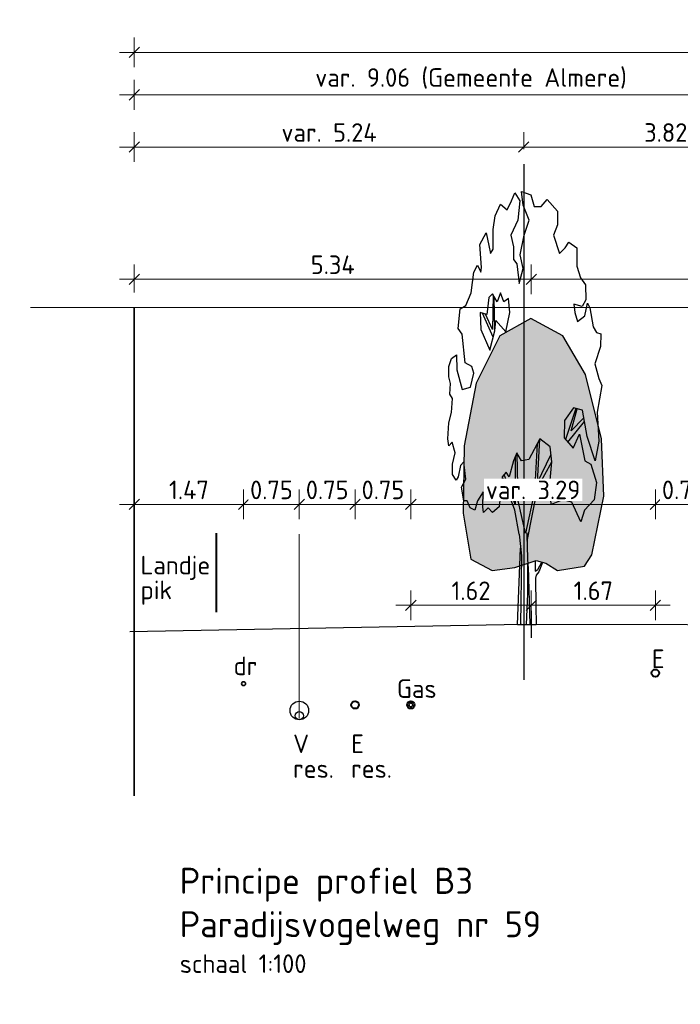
# Model space of a CAD drawing. Header units: metres. Extents: x 149234 to 159511, y 484155 to 486733.
# Tile 89 of 92: x 159415 to 159424, y 484427 to 484440. Entities that reach past the tile are written whole.
import ezdxf

# ---------------------------------------------------------------- set-up
doc = ezdxf.new("R2010")
doc.units = ezdxf.units.M
doc.linetypes.add('AL-NAP_LIJN', pattern=[15.25, 12, -1.5, 0.25, -1.5])
doc.linetypes.add('AM-AS', pattern=[16, 10, -2, 2, -2])
doc.layers.get('0').update_dxf_attribs({"lineweight": 25})
doc.layers.get('Defpoints').update_dxf_attribs({"color": 211, "lineweight": 25})
for name, color, linetype, lineweight in [('N-WE-AM-AS_WEG_GEBIEDSONTSLUITINGSWEG-G', 10, 'AM-AS', 18), ('N-WE-GR-BOOM-3e-SD', 64, 'Continuous', 25), ('N-WE-KG-GRENS_PERCEEL-G', 150, 'KG-PERCEEL', 35), ('N-WE-VH-KANTVERHARDING-G', 7, 'Continuous', 30), ('rene', 1, 'Continuous', 40), ('X-XX-AL-M', 7, 'Continuous', 18), ('X-XX-AL-NAP-G', 7, 'AL-NAP_LIJN', 18), ('X-XX-AL-PROFIEL-B-G', 7, 'Continuous', 25), ('X-XX-AL-PROFIEL-N-G', 7, 'Continuous', 35), ('X-XX-AL-T25', 7, 'Continuous', 25), ('X-XX-AL-T35', 7, 'Continuous', 35)]:
    doc.layers.add(name, color=color, linetype=linetype, lineweight=lineweight)
doc.layers.add('N-WE-GR-BOOM-MEERSTAMMINGE BOOM-SD', color=7, linetype='Continuous', lineweight=30, true_color=0x5f7f00)
doc.layers.add('N-WE-RI-VACUUMLEIDING-G', color=1, linetype='RI-VACUUM', lineweight=35, true_color=0xff0000)
doc.styles.add('NLCS-ISO-M100-T25', font='NLCS-ISO.ttf')
doc.styles.add('NLCS-ISO-M100-T35', font='NLCS-ISO.ttf')
doc.styles.get("Standard").update_dxf_attribs({"font": 'NLCS-ISO.ttf'})
doc.linetypes.add('KG-PERCEEL', pattern='A,5.5,-2,["P",Standard,S=1.8,R=0,X=-0.5,Y=-0.9],-2,5.5,-2,[5,NLCS.shx,S=0.75,R=0,X=0,Y=0],-2', length=19)
doc.linetypes.add('RI-VACUUM', pattern='A,7,-2,["V",Standard,S=1.8,R=0,X=-0.5,Y=-0.9],-2,7,-2,[102,NLCS.shx,S=1,R=180,X=0,Y=0],-2', length=22)
doc.dimstyles.new('NLCS-M100-T25-SCHRAP-X_L2_H1', dxfattribs={"dimscale": 0.1, "dimtxt": 2.5, "dimasz": 1.4, "dimexe": 2, "dimexo": 2, "dimgap": 0.7, "dimtad": 1, "dimzin": 0, "dimdsep": 46, "dimtxsty": 'NLCS-ISO-M100-T25', "dimblk": 'OBLIQUE', "dimcen": 0, "dimdle": 2, "dimclrd": 256, "dimclre": 256, "dimclrt": 256, "dimadec": 1, "dimazin": 0, "dimtfac": 1, "dimtofl": 0, "dimtmove": 1, "dimatfit": 0, "dimldrblk": 'OBLIQUE', "dimfxl": 2, "dimfxlon": 1, "dimtfill": 1, "dimtfillclr": 254, "dimtolj": 1, "dimtzin": 0, "dimlwd": 18, "dimlwe": 18, "dimarcsym": 0})

# ---------------------------------------------------------------- blocks, each defined once
blk = doc.blocks.new('SGR-BOOM_S01_P_ZIJ-D')
at = {"color": 0, "linetype": 'ByBlock'}
for p, q in [((-0.909, 13.935), (-0.605, 14.244)), ((-0.605, 14.244), (-0.384, 14.515)), ((-0.384, 14.515), (-0.053, 14.244)), ((-0.053, 14.244), (-0.191, 13.587)), ((0.057, 14.554), (0.692, 14.438)), ((0.168, 14.09), (0.057, 14.554)), ((0.692, 14.438), (0.913, 14.051)), ((1.382, 14.051), (1.796, 14.283)), ((1.796, 14.283), (2.486, 13.896)), ((-1.709, 13.742), (-1.35, 14.128)), ((-1.35, 14.128), (-0.909, 13.935)), ((0.582, 13.587), (0.168, 14.09)), ((0.913, 14.051), (1.382, 14.051)), ((-1.847, 13.278), (-1.709, 13.742)), ((-0.191, 13.587), (-0.66, 13.084)), ((0.251, 13.084), (0.582, 13.587)), ((2.486, 13.896), (2.486, 13.432)), ((-1.847, 12.62), (-1.847, 13.278)), ((2.486, 13.432), (2.21, 13.084)), ((-2.73, 12.775), (-2.316, 13.162)), ((-2.316, 13.162), (-2.123, 12.736)), ((-0.66, 13.084), (-0.467, 12.698)), ((-0.025, 12.427), (0.251, 13.084)), ((2.21, 13.084), (2.624, 12.466)), ((-2.62, 12.002), (-2.73, 12.775)), ((-2.123, 12.736), (-2.013, 12.466)), ((-2.013, 12.466), (-1.847, 12.62)), ((-0.467, 12.698), (-0.467, 12.272)), ((2.624, 12.466), (3.011, 12.659)), ((3.011, 12.659), (3.259, 12.852)), ((3.259, 12.852), (3.783, 12.659)), ((3.783, 12.659), (3.783, 12.04)), ((-0.467, 12.272), (-0.246, 12.118)), ((0.168, 11.963), (-0.025, 12.427)), ((-3.144, 11.847), (-2.896, 12.079)), ((-2.896, 12.079), (-2.675, 11.847)), ((-2.675, 11.847), (-2.62, 12.002)), ((-0.246, 12.118), (-0.081, 11.46)), ((-0.081, 11.46), (0.168, 11.963)), ((3.783, 12.04), (4.032, 11.654)), ((-3.31, 11.151), (-3.144, 11.847)), ((4.032, 11.654), (4.363, 11.422)), ((4.363, 11.422), (4.391, 10.919)), ((-3.669, 10.725), (-3.31, 11.151)), ((-2.123, 10.996), (-2.261, 10.416)), ((-1.875, 11.112), (-2.123, 10.996)), ((-1.571, 10.841), (-1.875, 11.112)), ((-1.844, 11.085), (-1.875, 9.913)), ((-1.731, 9.898), (-1.764, 10.996)), ((-1.35, 11.151), (-1.571, 10.841)), ((-1.129, 10.841), (-1.35, 11.151)), ((-0.798, 10.957), (-1.129, 10.841)), ((-0.715, 10.493), (-0.798, 10.957)), ((-4.193, 9.952), (-4.055, 10.609)), ((-4.055, 10.609), (-3.669, 10.725)), ((3.59, 10.764), (3.645, 10.493)), ((4.142, 10.687), (3.59, 10.764)), ((4.391, 10.919), (4.142, 10.687)), ((4.335, 10.377), (4.501, 10.803)), ((4.501, 10.803), (4.667, 10.648)), ((4.667, 10.648), (4.883, 10.004)), ((-2.703, 10.493), (-2.675, 9.913)), ((-2.261, 10.416), (-2.703, 10.493)), ((-1.848, 9.655), (-2.554, 10.467)), ((-1.875, 9.913), (-2.36, 10.433)), ((-0.991, 9.836), (-0.715, 10.493)), ((3.645, 10.493), (3.839, 10.184)), ((3.839, 10.184), (4.335, 10.377)), ((-3.917, 9.759), (-4.193, 9.952)), ((-1.737, 9.875), (-1.654, 10.223)), ((-1.654, 10.223), (-0.991, 9.836)), ((4.883, 10.004), (5.104, 9.811)), ((-3.724, 8.792), (-3.917, 9.759)), ((-2.675, 9.913), (-2.068, 9.217)), ((-2.068, 9.217), (-1.737, 9.875)), ((5.104, 9.811), (5.407, 9.772)), ((5.407, 9.772), (5.38, 9.347)), ((5.38, 9.347), (4.993, 8.767)), ((-4.828, 8.676), (-4.635, 8.947)), ((-4.635, 8.947), (-4.304, 9.063)), ((-4.304, 9.063), (-4.276, 8.56)), ((-4.828, 8.328), (-4.828, 8.676)), ((-3.282, 8.676), (-3.724, 8.792)), ((-3.144, 8.444), (-3.282, 8.676)), ((4.993, 8.767), (5.269, 8.264)), ((-4.718, 8.096), (-4.828, 8.328)), ((-4.276, 8.56), (-3.917, 7.903)), ((-3.365, 7.98), (-3.144, 8.444)), ((-4.745, 7.748), (-4.718, 8.096)), ((-3.917, 7.903), (-3.365, 7.98)), ((5.462, 8.032), (5.157, 7.141)), ((5.269, 8.264), (5.462, 8.032)), ((-4.58, 7.593), (-4.745, 7.748)), ((-4.635, 7.129), (-4.58, 7.593)), ((3.563, 7.284), (2.955, 6.858)), ((4.17, 7.206), (3.563, 7.284)), ((-4.828, 6.781), (-4.635, 7.129)), ((3.713, 7.265), (3.025, 6.223)), ((3.397, 6.51), (3.81, 7.252)), ((4.473, 6.317), (4.17, 7.206)), ((5.157, 7.141), (5.274, 6.162)), ((-4.883, 6.24), (-4.828, 6.781)), ((2.955, 6.858), (2.928, 6.278)), ((3.184, 6.131), (4.308, 6.82)), ((3.397, 6.51), (4.26, 6.943)), ((3.535, 5.93), (3.977, 6.394)), ((3.977, 6.394), (4.335, 5.505)), ((5.025, 5.505), (4.473, 6.317)), ((-4.828, 6.008), (-4.883, 6.24)), ((-4.607, 6.124), (-4.828, 6.008)), ((-4.386, 5.776), (-4.607, 6.124)), ((1.299, 6.24), (0.554, 5.544)), ((1.124, 6.076), (0.941, 4.461)), ((1.134, 4.77), (1.299, 6.24)), ((1.989, 5.969), (1.299, 6.24)), ((2.1, 5.466), (1.989, 5.969)), ((2.928, 6.278), (3.535, 5.93)), ((5.274, 6.162), (5.025, 5.505)), ((-4.58, 5.389), (-4.386, 5.776)), ((-0.246, 5.776), (-0.467, 5.505)), ((0.057, 5.505), (-0.246, 5.776)), ((-0.163, 4.152), (-0.219, 5.737)), ((1.134, 4.77), (2.045, 5.698)), ((-4.58, 5.041), (-4.58, 5.389)), ((-4.028, 5.35), (-4.193, 4.964)), ((-3.807, 5.466), (-4.028, 5.35)), ((-3.669, 4.886), (-3.807, 5.466)), ((-0.467, 5.505), (-0.771, 4.964)), ((-0.357, 5.621), (-0.357, 4.036)), ((0.554, 5.544), (0.057, 5.505)), ((1.161, 4.616), (2.1, 5.466)), ((1.962, 4.732), (2.1, 5.466)), ((4.335, 5.505), (4.722, 5.389)), ((4.722, 5.389), (5.108, 4.77)), ((-4.331, 4.848), (-4.58, 5.041)), ((-0.964, 5.118), (-1.24, 4.964)), ((-0.357, 4.036), (-1.102, 5.041)), ((-0.771, 4.964), (-0.964, 5.118)), ((-4.193, 4.964), (-4.331, 4.848)), ((-3.972, 4.616), (-3.669, 4.886)), ((-1.24, 4.964), (-1.433, 3.958)), ((-0.384, 3.842), (-1.185, 4.925)), ((2.072, 4.036), (1.962, 4.732)), ((5.108, 4.77), (4.943, 4.19)), ((-3.807, 4.152), (-3.972, 4.616)), ((-2.509, 4.461), (-2.896, 4.152)), ((-2.537, 3.958), (-2.509, 4.461)), ((0.941, 4.461), (0.333, 3.069)), ((0.454, 2.801), (1.161, 4.616)), ((-3.586, 4.152), (-3.807, 4.152)), ((-3.393, 3.92), (-3.586, 4.152)), ((-2.896, 4.152), (-3.062, 3.842)), ((0.333, 3.069), (-0.163, 4.152)), ((2.845, 4.19), (2.072, 4.036)), ((3.452, 4.113), (2.845, 4.19)), ((4.059, 3.455), (3.452, 4.113)), ((4.943, 4.19), (4.308, 3.842)), ((-3.062, 3.842), (-3.393, 3.92)), ((-2.482, 3.765), (-2.537, 3.958)), ((-2.178, 3.92), (-2.482, 3.765)), ((-1.875, 3.765), (-2.178, 3.92)), ((-1.433, 3.958), (-1.875, 3.765)), ((-0.095, 3.034), (-0.384, 3.842)), ((4.308, 3.842), (4.059, 3.455)), ((-0.095, 3.034), (0.056, 2.304)), ((0.459, 2.586), (0.446, 3.078)), ((-0.2, 0), (0.002, 2.564)), ((0.522, 1.947), (0.459, 2.586)), ((0.056, 2.304), (0, 0)), ((0.522, 1.947), (0.635, 0))]:
    blk.add_line(p, q, dxfattribs=at)
blk.add_line((-0.2, 0), (0.635, 0))
blk = doc.blocks.new('_Oblique')
at = {"color": 0, "linetype": 'ByBlock', "lineweight": -2}
blk.add_line((-0.5, -0.5), (0.5, 0.5), dxfattribs=at)
blk = doc.blocks.new('*D248')
at = {"layer": 'Defpoints', "color": 0, "transparency": 16777216}
for p in [(159425.484, 484439.417), (159416.424, 484436.559), (159425.484, 484436.559)]:
    blk.add_point(p, dxfattribs=at)
at = {"layer": 'X-XX-AL-M', "linetype": 'Continuous', "lineweight": 18, "transparency": 16777216}
for p, q in [((159416.424, 484439.217), (159416.424, 484439.617)), ((159425.484, 484439.217), (159425.484, 484439.617)), ((159416.224, 484439.417), (159425.684, 484439.417))]:
    blk.add_line(p, q, dxfattribs=at)
at = {"layer": 'X-XX-AL-M', "lineweight": 18, "transparency": 16777216, "xscale": 0.14, "yscale": 0.14, "zscale": 0.14, "rotation": 180}
blk.add_blockref('_Oblique', (159416.424, 484439.417), dxfattribs=at)
at = {"layer": 'X-XX-AL-M', "lineweight": 18, "transparency": 16777216, "xscale": 0.14, "yscale": 0.14, "zscale": 0.14}
blk.add_blockref('_Oblique', (159425.484, 484439.417), dxfattribs=at)
at = {"layer": 'X-XX-AL-M', "transparency": 16777216, "insert": (159420.954, 484439.637), "char_height": 0.25, "attachment_point": 5, "style": 'NLCS-ISO-M100-T25', "bg_fill": 3, "box_fill_scale": 1.1, "bg_fill_color": 256, "bg_fill_true_color": 13158600, "bg_fill_transparency": 0}
blk.add_mtext('\\A1;var. 9.06 (Gemeente Almere)', dxfattribs=at)
blk = doc.blocks.new('*D250')
at = {"layer": 'Defpoints', "color": 0, "transparency": 16777216}
for p in [(159421.664, 484438.715), (159421.664, 484438.486), (159416.424, 484436.559)]:
    blk.add_point(p, dxfattribs=at)
at = {"layer": 'X-XX-AL-M', "linetype": 'Continuous', "lineweight": 18, "transparency": 16777216}
for p, q in [((159416.424, 484438.515), (159416.424, 484438.915)), ((159421.664, 484438.686), (159421.664, 484438.915)), ((159416.224, 484438.715), (159421.864, 484438.715))]:
    blk.add_line(p, q, dxfattribs=at)
at = {"layer": 'X-XX-AL-M', "lineweight": 18, "transparency": 16777216, "xscale": 0.14, "yscale": 0.14, "zscale": 0.14, "rotation": 180}
blk.add_blockref('_Oblique', (159416.424, 484438.715), dxfattribs=at)
at = {"layer": 'X-XX-AL-M', "lineweight": 18, "transparency": 16777216, "xscale": 0.14, "yscale": 0.14, "zscale": 0.14}
blk.add_blockref('_Oblique', (159421.664, 484438.715), dxfattribs=at)
at = {"layer": 'X-XX-AL-M', "transparency": 16777216, "insert": (159419.044, 484438.91), "char_height": 0.25, "attachment_point": 5, "style": 'NLCS-ISO-M100-T25', "bg_fill": 3, "box_fill_scale": 1.1, "bg_fill_color": 256, "bg_fill_true_color": 13158600, "bg_fill_transparency": 0}
blk.add_mtext('\\A1;var. 5.24', dxfattribs=at)
blk = doc.blocks.new('*D251')
at = {"layer": 'Defpoints', "color": 0, "transparency": 16777216}
for p in [(159425.484, 484438.715), (159421.664, 484438.486), (159425.484, 484436.559)]:
    blk.add_point(p, dxfattribs=at)
at = {"layer": 'X-XX-AL-M', "linetype": 'Continuous', "lineweight": 18, "transparency": 16777216}
for p, q in [((159421.664, 484438.686), (159421.664, 484438.915)), ((159425.484, 484438.515), (159425.484, 484438.915)), ((159421.464, 484438.715), (159425.684, 484438.715))]:
    blk.add_line(p, q, dxfattribs=at)
at = {"layer": 'X-XX-AL-M', "lineweight": 18, "transparency": 16777216, "xscale": 0.14, "yscale": 0.14, "zscale": 0.14, "rotation": 180}
blk.add_blockref('_Oblique', (159421.664, 484438.715), dxfattribs=at)
at = {"layer": 'X-XX-AL-M', "lineweight": 18, "transparency": 16777216, "xscale": 0.14, "yscale": 0.14, "zscale": 0.14}
blk.add_blockref('_Oblique', (159425.484, 484438.715), dxfattribs=at)
at = {"layer": 'X-XX-AL-M', "transparency": 16777216, "insert": (159423.574, 484438.91), "char_height": 0.25, "attachment_point": 5, "style": 'NLCS-ISO-M100-T25', "bg_fill": 3, "box_fill_scale": 1.1, "bg_fill_color": 256, "bg_fill_true_color": 13158600, "bg_fill_transparency": 0}
blk.add_mtext('\\A1;3.82', dxfattribs=at)
blk = doc.blocks.new('*D238')
at = {"layer": 'Defpoints', "color": 0, "transparency": 16777216}
for p in [(159443.524, 484439.987), (159416.424, 484436.559), (159443.524, 484436.559)]:
    blk.add_point(p, dxfattribs=at)
at = {"layer": 'X-XX-AL-M', "linetype": 'Continuous', "lineweight": 18, "transparency": 16777216}
for p, q in [((159416.424, 484439.787), (159416.424, 484440.187)), ((159443.524, 484439.787), (159443.524, 484440.187)), ((159416.224, 484439.987), (159443.724, 484439.987))]:
    blk.add_line(p, q, dxfattribs=at)
at = {"layer": 'X-XX-AL-M', "lineweight": 18, "transparency": 16777216, "xscale": 0.14, "yscale": 0.14, "zscale": 0.14, "rotation": 180}
blk.add_blockref('_Oblique', (159416.424, 484439.987), dxfattribs=at)
at = {"layer": 'X-XX-AL-M', "lineweight": 18, "transparency": 16777216, "xscale": 0.14, "yscale": 0.14, "zscale": 0.14}
blk.add_blockref('_Oblique', (159443.524, 484439.987), dxfattribs=at)
at = {"layer": 'X-XX-AL-M', "transparency": 16777216, "insert": (159429.974, 484440.182), "char_height": 0.25, "attachment_point": 5, "style": 'NLCS-ISO-M100-T25', "bg_fill": 3, "box_fill_scale": 1.1, "bg_fill_color": 256, "bg_fill_true_color": 13158600, "bg_fill_transparency": 0}
blk.add_mtext('\\A1;27.10', dxfattribs=at)
blk = doc.blocks.new('*D259')
at = {"layer": 'Defpoints', "color": 0, "transparency": 16777216}
for p in [(159417.894, 484433.91), (159417.894, 484431.526), (159416.424, 484429.992)]:
    blk.add_point(p, dxfattribs=at)
at = {"layer": 'X-XX-AL-M', "linetype": 'Continuous', "lineweight": 18, "transparency": 16777216}
for p, q in [((159416.424, 484433.71), (159416.424, 484434.11)), ((159417.894, 484433.71), (159417.894, 484434.11)), ((159416.224, 484433.91), (159418.094, 484433.91))]:
    blk.add_line(p, q, dxfattribs=at)
at = {"layer": 'X-XX-AL-M', "lineweight": 18, "transparency": 16777216, "xscale": 0.14, "yscale": 0.14, "zscale": 0.14, "rotation": 180}
blk.add_blockref('_Oblique', (159416.424, 484433.91), dxfattribs=at)
at = {"layer": 'X-XX-AL-M', "lineweight": 18, "transparency": 16777216, "xscale": 0.14, "yscale": 0.14, "zscale": 0.14}
blk.add_blockref('_Oblique', (159417.894, 484433.91), dxfattribs=at)
at = {"layer": 'X-XX-AL-M', "transparency": 16777216, "insert": (159417.159, 484434.105), "char_height": 0.25, "attachment_point": 5, "style": 'NLCS-ISO-M100-T25', "bg_fill": 3, "box_fill_scale": 1.1, "bg_fill_color": 256, "bg_fill_true_color": 13158600, "bg_fill_transparency": 0}
blk.add_mtext('\\A1;1.47', dxfattribs=at)
blk = doc.blocks.new('*D260')
at = {"layer": 'Defpoints', "color": 0, "transparency": 16777216}
for p in [(159423.434, 484433.91), (159423.434, 484431.642), (159420.144, 484431.264)]:
    blk.add_point(p, dxfattribs=at)
at = {"layer": 'X-XX-AL-M', "linetype": 'Continuous', "lineweight": 18, "transparency": 16777216}
for p, q in [((159420.144, 484433.71), (159420.144, 484434.11)), ((159423.434, 484433.71), (159423.434, 484434.11)), ((159419.944, 484433.91), (159423.634, 484433.91))]:
    blk.add_line(p, q, dxfattribs=at)
at = {"layer": 'X-XX-AL-M', "lineweight": 18, "transparency": 16777216, "xscale": 0.14, "yscale": 0.14, "zscale": 0.14, "rotation": 180}
blk.add_blockref('_Oblique', (159420.144, 484433.91), dxfattribs=at)
at = {"layer": 'X-XX-AL-M', "lineweight": 18, "transparency": 16777216, "xscale": 0.14, "yscale": 0.14, "zscale": 0.14}
blk.add_blockref('_Oblique', (159423.434, 484433.91), dxfattribs=at)
at = {"layer": 'X-XX-AL-M', "transparency": 16777216, "insert": (159421.789, 484434.105), "char_height": 0.25, "attachment_point": 5, "style": 'NLCS-ISO-M100-T25', "bg_fill": 3, "box_fill_scale": 1.1, "bg_fill_color": 256, "bg_fill_true_color": 13158600, "bg_fill_transparency": 0}
blk.add_mtext('\\A1;var. 3.29', dxfattribs=at)
blk = doc.blocks.new('*D278')
at = {"layer": 'Defpoints', "color": 0, "transparency": 16777216}
for p in [(159418.644, 484433.508), (159419.394, 484431.214)]:
    blk.add_point(p, dxfattribs=at)
at = {"layer": 'X-XX-AL-M', "linetype": 'Continuous', "lineweight": 18, "transparency": 16777216}
for p, q in [((159418.644, 484433.71), (159418.644, 484434.11)), ((159419.394, 484433.71), (159419.394, 484434.11)), ((159418.444, 484433.91), (159419.594, 484433.91))]:
    blk.add_line(p, q, dxfattribs=at)
at = {"layer": 'X-XX-AL-M', "lineweight": 18, "transparency": 16777216, "xscale": 0.14, "yscale": 0.14, "zscale": 0.14, "rotation": 180}
blk.add_blockref('_Oblique', (159418.644, 484433.91), dxfattribs=at)
at = {"layer": 'X-XX-AL-M', "lineweight": 18, "transparency": 16777216, "xscale": 0.14, "yscale": 0.14, "zscale": 0.14}
blk.add_blockref('_Oblique', (159419.394, 484433.91), dxfattribs=at)
at = {"layer": 'X-XX-AL-M', "transparency": 16777216, "insert": (159419.019, 484434.105), "char_height": 0.25, "attachment_point": 5, "style": 'NLCS-ISO-M100-T25', "bg_fill": 3, "box_fill_scale": 1.1, "bg_fill_color": 256, "bg_fill_true_color": 13158600, "bg_fill_transparency": 0}
blk.add_mtext('\\A1;0.75', dxfattribs=at)
at = {"layer": 'Defpoints', "color": 0, "transparency": 16777216}
blk.add_point((159419.394, 484433.91), dxfattribs=at)
blk = doc.blocks.new('*D279')
at = {"layer": 'Defpoints', "color": 0, "transparency": 16777216}
for p in [(159419.394, 484431.214), (159420.144, 484431.264)]:
    blk.add_point(p, dxfattribs=at)
at = {"layer": 'X-XX-AL-M', "linetype": 'Continuous', "lineweight": 18, "transparency": 16777216}
for p, q in [((159419.394, 484433.71), (159419.394, 484434.11)), ((159420.144, 484433.71), (159420.144, 484434.11)), ((159419.194, 484433.91), (159420.344, 484433.91))]:
    blk.add_line(p, q, dxfattribs=at)
at = {"layer": 'X-XX-AL-M', "transparency": 16777216, "insert": (159419.769, 484434.105), "char_height": 0.25, "attachment_point": 5, "style": 'NLCS-ISO-M100-T25', "bg_fill": 3, "box_fill_scale": 1.1, "bg_fill_color": 256, "bg_fill_true_color": 13158600, "bg_fill_transparency": 0}
blk.add_mtext('\\A1;0.75', dxfattribs=at)
at = {"layer": 'Defpoints', "color": 0, "transparency": 16777216}
blk.add_point((159420.144, 484433.91), dxfattribs=at)
at = {"layer": 'X-XX-AL-M', "lineweight": 18, "transparency": 16777216, "xscale": 0.14, "yscale": 0.14, "zscale": 0.14, "rotation": 180}
blk.add_blockref('_Oblique', (159419.394, 484433.91), dxfattribs=at)
at = {"layer": 'X-XX-AL-M', "lineweight": 18, "transparency": 16777216, "xscale": 0.14, "yscale": 0.14, "zscale": 0.14}
blk.add_blockref('_Oblique', (159420.144, 484433.91), dxfattribs=at)
blk = doc.blocks.new('*D280')
at = {"layer": 'Defpoints', "color": 0, "transparency": 16777216}
for p in [(159418.644, 484433.508), (159417.894, 484431.526)]:
    blk.add_point(p, dxfattribs=at)
at = {"layer": 'X-XX-AL-M', "linetype": 'Continuous', "lineweight": 18, "transparency": 16777216}
for p, q in [((159417.894, 484433.71), (159417.894, 484434.11)), ((159418.644, 484433.71), (159418.644, 484434.11)), ((159417.694, 484433.91), (159418.844, 484433.91))]:
    blk.add_line(p, q, dxfattribs=at)
at = {"layer": 'X-XX-AL-M', "lineweight": 18, "transparency": 16777216, "xscale": 0.14, "yscale": 0.14, "zscale": 0.14, "rotation": 180}
blk.add_blockref('_Oblique', (159417.894, 484433.91), dxfattribs=at)
at = {"layer": 'X-XX-AL-M', "lineweight": 18, "transparency": 16777216, "xscale": 0.14, "yscale": 0.14, "zscale": 0.14}
blk.add_blockref('_Oblique', (159418.644, 484433.91), dxfattribs=at)
at = {"layer": 'X-XX-AL-M', "transparency": 16777216, "insert": (159418.269, 484434.105), "char_height": 0.25, "attachment_point": 5, "style": 'NLCS-ISO-M100-T25', "bg_fill": 3, "box_fill_scale": 1.1, "bg_fill_color": 256, "bg_fill_true_color": 13158600, "bg_fill_transparency": 0}
blk.add_mtext('\\A1;0.75', dxfattribs=at)
at = {"layer": 'Defpoints', "color": 0, "transparency": 16777216}
blk.add_point((159418.644, 484433.91), dxfattribs=at)
blk = doc.blocks.new('*D386')
at = {"layer": 'Defpoints', "color": 0, "transparency": 16777216}
for p in [(159423.434, 484431.642), (159424.184, 484430.872)]:
    blk.add_point(p, dxfattribs=at)
at = {"layer": 'X-XX-AL-M', "linetype": 'Continuous', "lineweight": 18, "transparency": 16777216}
for p, q in [((159423.434, 484433.71), (159423.434, 484434.11)), ((159424.184, 484433.71), (159424.184, 484434.11)), ((159423.234, 484433.91), (159424.384, 484433.91))]:
    blk.add_line(p, q, dxfattribs=at)
at = {"layer": 'X-XX-AL-M', "lineweight": 18, "transparency": 16777216, "xscale": 0.14, "yscale": 0.14, "zscale": 0.14, "rotation": 180}
blk.add_blockref('_Oblique', (159423.434, 484433.91), dxfattribs=at)
at = {"layer": 'X-XX-AL-M', "lineweight": 18, "transparency": 16777216, "xscale": 0.14, "yscale": 0.14, "zscale": 0.14}
blk.add_blockref('_Oblique', (159424.184, 484433.91), dxfattribs=at)
at = {"layer": 'X-XX-AL-M', "transparency": 16777216, "insert": (159423.809, 484434.105), "char_height": 0.25, "attachment_point": 5, "style": 'NLCS-ISO-M100-T25', "bg_fill": 3, "box_fill_scale": 1.1, "bg_fill_color": 256, "bg_fill_true_color": 13158600, "bg_fill_transparency": 0}
blk.add_mtext('\\A1;0.75', dxfattribs=at)
at = {"layer": 'Defpoints', "color": 0, "transparency": 16777216}
blk.add_point((159424.184, 484433.91), dxfattribs=at)
blk = doc.blocks.new('SGR-BOOM_S01_E_ZIJ-D')
at = {"transparency": 33554559}
h = blk.add_hatch(color=256, dxfattribs=at)
h.dxf.hatch_style = 1
h.set_gradient(color1=(215, 235, 210), color2=(153, 155, 55), name='CYLINDER')
h.paths.add_polyline_path([(3.386, 6.238), (2.665, 8.402), (1.655, 9.701), (0.212, 10.278), (-1.183, 9.701), (-2.242, 8.114), (-2.771, 5.998), (-2.819, 3.738), (-2.482, 2.199), (-1.52, 1.815), (-0.51, 1.911), (0.452, 2.151), (0.885, 2.055), (1.414, 1.815), (2.617, 1.959), (2.953, 2.344), (3.483, 4.315)])
at = {"lineweight": 30}
blk.add_line((0, 0), (0.458, 0), dxfattribs=at)
at = {"lineweight": 30, "flags": 128}
blk.add_lwpolyline([(3.386, 6.238), (2.665, 8.402), (1.655, 9.701), (0.212, 10.278), (-1.183, 9.701), (-2.242, 8.114), (-2.771, 5.998), (-2.819, 3.738), (-2.482, 2.199), (-1.52, 1.815), (-0.51, 1.911), (0.452, 2.151), (0.885, 2.055), (1.414, 1.815), (2.617, 1.959), (2.953, 2.344), (3.483, 4.315)], close=True, dxfattribs=at)
for points in [[(0.068, 2.055), (0.069, 1.028), (0, 0)], [(0.404, 2.139), (0.406, 1.793), (0.531, 1.845), (0.704, 2.096)], [(0.742, 2.085), (0.569, 1.77), (0.447, 1.653), (0.422, 1.557), (0.442, 0.625), (0.458, 0)]]:
    blk.add_lwpolyline(points, dxfattribs=at)
at = {"layer": 'Defpoints', "color": 215, "true_color": 0xa953a0}
blk.add_line((0.229, 0.453), (0.229, -0.453), dxfattribs=at)
blk = doc.blocks.new('*D476')
at = {"layer": 'Defpoints', "color": 0, "transparency": 16777216}
for p in [(159421.764, 484436.937), (159416.424, 484436.559), (159421.764, 484432.114)]:
    blk.add_point(p, dxfattribs=at)
at = {"layer": 'N-WE-GR-BOOM-MEERSTAMMINGE BOOM-SD', "linetype": 'Continuous', "lineweight": 18, "transparency": 16777216}
for p, q in [((159416.424, 484436.759), (159416.424, 484437.137)), ((159421.764, 484436.737), (159421.764, 484437.137)), ((159416.224, 484436.937), (159421.964, 484436.937))]:
    blk.add_line(p, q, dxfattribs=at)
at = {"layer": 'N-WE-GR-BOOM-MEERSTAMMINGE BOOM-SD', "lineweight": 18, "transparency": 16777216, "xscale": 0.14, "yscale": 0.14, "zscale": 0.14, "rotation": 180}
blk.add_blockref('_Oblique', (159416.424, 484436.937), dxfattribs=at)
at = {"layer": 'N-WE-GR-BOOM-MEERSTAMMINGE BOOM-SD', "lineweight": 18, "transparency": 16777216, "xscale": 0.14, "yscale": 0.14, "zscale": 0.14}
blk.add_blockref('_Oblique', (159421.764, 484436.937), dxfattribs=at)
at = {"layer": 'N-WE-GR-BOOM-MEERSTAMMINGE BOOM-SD', "transparency": 16777216, "insert": (159419.094, 484437.132), "char_height": 0.25, "attachment_point": 5, "style": 'NLCS-ISO-M100-T25', "bg_fill": 3, "box_fill_scale": 1.1, "bg_fill_color": 256, "bg_fill_true_color": 13158600, "bg_fill_transparency": 0}
blk.add_mtext('\\A1;5.34', dxfattribs=at)
blk = doc.blocks.new('*D477')
at = {"layer": 'Defpoints', "color": 0, "transparency": 16777216}
for p in [(159426.764, 484436.937), (159421.764, 484432.114), (159426.764, 484432.132)]:
    blk.add_point(p, dxfattribs=at)
at = {"layer": 'N-WE-GR-BOOM-MEERSTAMMINGE BOOM-SD', "linetype": 'Continuous', "lineweight": 18, "transparency": 16777216}
for p, q in [((159421.764, 484436.737), (159421.764, 484437.137)), ((159426.764, 484436.737), (159426.764, 484437.137)), ((159421.564, 484436.937), (159426.964, 484436.937))]:
    blk.add_line(p, q, dxfattribs=at)
at = {"layer": 'N-WE-GR-BOOM-MEERSTAMMINGE BOOM-SD', "lineweight": 18, "transparency": 16777216, "xscale": 0.14, "yscale": 0.14, "zscale": 0.14, "rotation": 180}
blk.add_blockref('_Oblique', (159421.764, 484436.937), dxfattribs=at)
at = {"layer": 'N-WE-GR-BOOM-MEERSTAMMINGE BOOM-SD', "lineweight": 18, "transparency": 16777216, "xscale": 0.14, "yscale": 0.14, "zscale": 0.14}
blk.add_blockref('_Oblique', (159426.764, 484436.937), dxfattribs=at)
at = {"layer": 'N-WE-GR-BOOM-MEERSTAMMINGE BOOM-SD', "transparency": 16777216, "insert": (159424.264, 484437.132), "char_height": 0.25, "attachment_point": 5, "style": 'NLCS-ISO-M100-T25', "bg_fill": 3, "box_fill_scale": 1.1, "bg_fill_color": 256, "bg_fill_true_color": 13158600, "bg_fill_transparency": 0}
blk.add_mtext('\\A1;5.00', dxfattribs=at)
blk = doc.blocks.new('*D478')
at = {"layer": 'Defpoints', "color": 0, "transparency": 16777216}
for p in [(159421.764, 484432.554), (159420.144, 484431.214), (159421.764, 484431.214)]:
    blk.add_point(p, dxfattribs=at)
at = {"layer": 'N-WE-GR-BOOM-MEERSTAMMINGE BOOM-SD', "linetype": 'Continuous', "lineweight": 18, "transparency": 16777216}
for p, q in [((159420.144, 484432.354), (159420.144, 484432.754)), ((159421.764, 484432.354), (159421.764, 484432.754)), ((159419.944, 484432.554), (159421.964, 484432.554))]:
    blk.add_line(p, q, dxfattribs=at)
at = {"layer": 'N-WE-GR-BOOM-MEERSTAMMINGE BOOM-SD', "lineweight": 18, "transparency": 16777216, "xscale": 0.14, "yscale": 0.14, "zscale": 0.14, "rotation": 180}
blk.add_blockref('_Oblique', (159420.144, 484432.554), dxfattribs=at)
at = {"layer": 'N-WE-GR-BOOM-MEERSTAMMINGE BOOM-SD', "lineweight": 18, "transparency": 16777216, "xscale": 0.14, "yscale": 0.14, "zscale": 0.14}
blk.add_blockref('_Oblique', (159421.764, 484432.554), dxfattribs=at)
at = {"layer": 'N-WE-GR-BOOM-MEERSTAMMINGE BOOM-SD', "transparency": 16777216, "insert": (159420.954, 484432.749), "char_height": 0.25, "attachment_point": 5, "style": 'NLCS-ISO-M100-T25', "bg_fill": 3, "box_fill_scale": 1.1, "bg_fill_color": 256, "bg_fill_true_color": 13158600, "bg_fill_transparency": 0}
blk.add_mtext('\\A1;1.62', dxfattribs=at)
blk = doc.blocks.new('*D479')
at = {"layer": 'Defpoints', "color": 0, "transparency": 16777216}
for p in [(159423.434, 484432.554), (159423.434, 484431.642), (159421.764, 484431.214)]:
    blk.add_point(p, dxfattribs=at)
at = {"layer": 'N-WE-GR-BOOM-MEERSTAMMINGE BOOM-SD', "linetype": 'Continuous', "lineweight": 18, "transparency": 16777216}
for p, q in [((159421.764, 484432.354), (159421.764, 484432.754)), ((159423.434, 484432.354), (159423.434, 484432.754)), ((159421.564, 484432.554), (159423.634, 484432.554))]:
    blk.add_line(p, q, dxfattribs=at)
at = {"layer": 'N-WE-GR-BOOM-MEERSTAMMINGE BOOM-SD', "lineweight": 18, "transparency": 16777216, "xscale": 0.14, "yscale": 0.14, "zscale": 0.14, "rotation": 180}
blk.add_blockref('_Oblique', (159421.764, 484432.554), dxfattribs=at)
at = {"layer": 'N-WE-GR-BOOM-MEERSTAMMINGE BOOM-SD', "lineweight": 18, "transparency": 16777216, "xscale": 0.14, "yscale": 0.14, "zscale": 0.14}
blk.add_blockref('_Oblique', (159423.434, 484432.554), dxfattribs=at)
at = {"layer": 'N-WE-GR-BOOM-MEERSTAMMINGE BOOM-SD', "transparency": 16777216, "insert": (159422.599, 484432.749), "char_height": 0.25, "attachment_point": 5, "style": 'NLCS-ISO-M100-T25', "bg_fill": 3, "box_fill_scale": 1.1, "bg_fill_color": 256, "bg_fill_true_color": 13158600, "bg_fill_transparency": 0}
blk.add_mtext('\\A1;1.67', dxfattribs=at)

msp = doc.modelspace()

# ---------------------------------------------------------------- linework, layer by layer
at = {"layer": 'Defpoints', "color": 215, "true_color": 0xa953a0}
msp.add_line((159421.664, 484438.486), (159421.664, 484431.553), dxfattribs=at)
at = {"layer": 'N-WE-AM-AS_WEG_GEBIEDSONTSLUITINGSWEG-G'}
msp.add_line((159418.644, 484433.508), (159418.644, 484431.033), dxfattribs=at)
at = {"layer": 'N-WE-KG-GRENS_PERCEEL-G'}
msp.add_line((159416.424, 484436.559), (159416.424, 484429.992), dxfattribs=at)
at = {"layer": 'N-WE-VH-KANTVERHARDING-G'}
msp.add_circle((159418.644, 484431.139), 0.125, dxfattribs=at)
at = {"layer": 'rene'}
msp.add_line((159417.524, 484433.523), (159417.524, 484432.459), dxfattribs=at)
for centre in [(159423.434, 484431.642), (159419.394, 484431.214)]:
    msp.add_circle(centre, 0.05, dxfattribs=at)
at = {"layer": 'rene', "color": 30, "true_color": 0xf26722}
msp.add_circle((159420.144, 484431.214), 0.05, dxfattribs=at)
at = {"layer": 'X-XX-AL-NAP-G'}
msp.add_line((159003.28, 484436.559), (159511.076, 484436.559), dxfattribs=at)
at = {"layer": 'X-XX-AL-PROFIEL-B-G', "flags": 128}
msp.add_lwpolyline([(159431.639, 484432.427), (159429.075, 484432.332), (159426.09, 484432.287), (159421.639, 484432.296), (159416.364, 484432.197)], dxfattribs=at)
at = {"layer": 'X-XX-AL-PROFIEL-N-G', "color": 114, "true_color": 0x139b48}
msp.add_circle((159417.894, 484431.5), 0.0261, dxfattribs=at)
at = {"layer": 'X-XX-AL-PROFIEL-N-G', "color": 30, "true_color": 0xf26722}
msp.add_circle((159420.144, 484431.214), 0.0261, dxfattribs=at)
msp.add_circle((159420.144, 484431.214), 0.0261, dxfattribs=at)
at = {"layer": 'X-XX-AL-T25', "color": 217, "lineweight": 30, "true_color": 0x93278f}
msp.add_circle((159418.644, 484431.069), 0.055, dxfattribs=at)

# ---------------------------------------------------------------- block references
at = {"layer": 'N-WE-GR-BOOM-3e-SD', "xscale": 0.3, "yscale": 0.4, "zscale": 0.4}
msp.add_blockref('SGR-BOOM_S01_E_ZIJ-D', (159421.695, 484432.296), dxfattribs=at)
at = {"layer": 'X-XX-AL-PROFIEL-B-G', "color": 251, "true_color": 0x636466, "xscale": 0.2, "yscale": 0.4, "zscale": 0.5}
msp.add_blockref('SGR-BOOM_S01_P_ZIJ-D', (159421.62, 484432.295), dxfattribs=at)

# ---------------------------------------------------------------- texts
at = {"layer": 'N-WE-RI-VACUUMLEIDING-G', "char_height": 0.25, "attachment_point": 7, "line_spacing_factor": 0.8, "style": 'NLCS-ISO-M100-T25'}
for s, insert in [('{\\C256;V\\Pres.}', (159418.561, 484430.233)), ('E\\Pres.', (159419.342, 484430.233))]:
    msp.add_mtext(s, dxfattribs=dict(at, insert=insert))
at = {"layer": 'X-XX-AL-PROFIEL-B-G', "color": 251, "true_color": 0x636466, "style": 'NLCS-ISO-M100-T25'}
msp.add_text('dr', height=0.25, dxfattribs=at).set_placement((159417.761, 484431.614))
at = {"layer": 'X-XX-AL-PROFIEL-B-G', "color": 251, "true_color": 0x636466, "char_height": 0.25, "attachment_point": 7, "line_spacing_factor": 0.8, "style": 'NLCS-ISO-M100-T25'}
for s, insert in [('E', (159423.386, 484431.709)), ('Gas', (159419.957, 484431.308))]:
    msp.add_mtext(s, dxfattribs=dict(at, insert=insert))
at = {"layer": 'X-XX-AL-T25', "insert": (159416.509, 484432.56), "char_height": 0.25, "attachment_point": 7, "line_spacing_factor": 0.8, "style": 'NLCS-ISO-M100-T25'}
msp.add_mtext('{\\C256;Landje\\Ppik}', dxfattribs=at)
at = {"layer": 'X-XX-AL-T25', "insert": (159417.036, 484427.86), "char_height": 0.25, "attachment_point": 1, "style": 'NLCS-ISO-M100-T25'}
msp.add_mtext_dynamic_manual_height_columns('schaal 1:100', width=1.87194, gutter_width=1.25, heights=[0], dxfattribs=at)
at = {"layer": 'X-XX-AL-T35', "insert": (159417.036, 484429.024), "char_height": 0.35, "width": 9.70714, "attachment_point": 1, "style": 'NLCS-ISO-M100-T35'}
msp.add_mtext('Principe profiel B3\\PParadijsvogelweg nr 59', dxfattribs=at)

# ---------------------------------------------------------------- next in the draw order: dimensions: what is measured, and where the dimension line sits
at = {"layer": 'N-WE-GR-BOOM-MEERSTAMMINGE BOOM-SD'}
dim = msp.add_linear_dim(base=(159421.764, 484436.937), p1=(159416.424, 484436.559), p2=(159421.764, 484432.114), dimstyle='NLCS-M100-T25-SCHRAP-X_L2_H1', dxfattribs=at)
dim.commit()
dim.dimension.update_dxf_attribs({"geometry": '*D476', "text_midpoint": (159419.094, 484437.132)})

# ---------------------------------------------------------------- next in the draw order: dimensions: what is measured, and where the dimension line sits
dim = msp.add_linear_dim(base=(159426.764, 484436.937), p1=(159421.764, 484432.114), p2=(159426.764, 484432.132), dimstyle='NLCS-M100-T25-SCHRAP-X_L2_H1', dxfattribs=at)
dim.commit()
dim.dimension.update_dxf_attribs({"geometry": '*D477', "text_midpoint": (159424.264, 484437.132)})
at = {"layer": 'X-XX-AL-M'}
for base, p1, p2, picture, middle in [((159417.894, 484433.91), (159416.424, 484429.992), (159417.894, 484431.526), '*D259', (159417.159, 484434.105)), ((159419.394, 484433.91), (159418.644, 484433.508), (159419.394, 484431.214), '*D278', (159419.019, 484434.105))]:
    dim = msp.add_linear_dim(base=base, p1=p1, p2=p2, dimstyle='NLCS-M100-T25-SCHRAP-X_L2_H1', dxfattribs=at)
    dim.commit()
    dim.dimension.update_dxf_attribs({"geometry": picture, "text_midpoint": middle})

# ---------------------------------------------------------------- next in the draw order: dimensions: what is measured, and where the dimension line sits
at = {"layer": 'N-WE-GR-BOOM-MEERSTAMMINGE BOOM-SD'}
dim = msp.add_linear_dim(base=(159421.764, 484432.554), p1=(159420.144, 484431.214), p2=(159421.764, 484431.214), dimstyle='NLCS-M100-T25-SCHRAP-X_L2_H1', dxfattribs=at)
dim.commit()
dim.dimension.update_dxf_attribs({"geometry": '*D478', "text_midpoint": (159420.954, 484432.749)})
at = {"layer": 'X-XX-AL-M'}
dim = msp.add_linear_dim(base=(159425.484, 484439.417), p1=(159416.424, 484436.559), p2=(159425.484, 484436.559), text='var. <> (Gemeente Almere)', dimstyle='NLCS-M100-T25-SCHRAP-X_L2_H1', dxfattribs=at)
dim.commit()
dim.dimension.update_dxf_attribs({"geometry": '*D248', "text_midpoint": (159420.954, 484439.637)})
dim = msp.add_linear_dim(base=(159418.644, 484433.91), p1=(159417.894, 484431.526), p2=(159418.644, 484433.508), dimstyle='NLCS-M100-T25-SCHRAP-X_L2_H1', dxfattribs=at)
dim.commit()
dim.dimension.update_dxf_attribs({"geometry": '*D280', "text_midpoint": (159418.269, 484434.105)})

# ---------------------------------------------------------------- next in the draw order: dimensions: what is measured, and where the dimension line sits
at = {"layer": 'N-WE-GR-BOOM-MEERSTAMMINGE BOOM-SD'}
dim = msp.add_linear_dim(base=(159423.434, 484432.554), p1=(159421.764, 484431.214), p2=(159423.434, 484431.642), dimstyle='NLCS-M100-T25-SCHRAP-X_L2_H1', dxfattribs=at)
dim.commit()
dim.dimension.update_dxf_attribs({"geometry": '*D479', "text_midpoint": (159422.599, 484432.749)})
at = {"layer": 'X-XX-AL-M'}
dim = msp.add_linear_dim(base=(159421.664, 484438.715), p1=(159416.424, 484436.559), p2=(159421.664, 484438.486), text='var. <>', dimstyle='NLCS-M100-T25-SCHRAP-X_L2_H1', dxfattribs=at)
dim.commit()
dim.dimension.update_dxf_attribs({"geometry": '*D250', "text_midpoint": (159419.044, 484438.91)})

# ---------------------------------------------------------------- next in the draw order: dimensions: what is measured, and where the dimension line sits
dim = msp.add_linear_dim(base=(159425.484, 484438.715), p1=(159421.664, 484438.486), p2=(159425.484, 484436.559), dimstyle='NLCS-M100-T25-SCHRAP-X_L2_H1', dxfattribs=at)
dim.commit()
dim.dimension.update_dxf_attribs({"geometry": '*D251', "text_midpoint": (159423.574, 484438.91)})
dim = msp.add_linear_dim(base=(159423.434, 484433.91), p1=(159420.144, 484431.264), p2=(159423.434, 484431.642), text='var. <>', dimstyle='NLCS-M100-T25-SCHRAP-X_L2_H1', dxfattribs=at)
dim.commit()
dim.dimension.update_dxf_attribs({"geometry": '*D260', "text_midpoint": (159421.789, 484434.105)})

# ---------------------------------------------------------------- next in the draw order: dimensions: what is measured, and where the dimension line sits
for base, p1, p2, picture, middle in [((159443.524, 484439.987), (159416.424, 484436.559), (159443.524, 484436.559), '*D238', (159429.974, 484440.182)), ((159424.184, 484433.91), (159423.434, 484431.642), (159424.184, 484430.872), '*D386', (159423.809, 484434.105))]:
    dim = msp.add_linear_dim(base=base, p1=p1, p2=p2, dimstyle='NLCS-M100-T25-SCHRAP-X_L2_H1', dxfattribs=at)
    dim.commit()
    dim.dimension.update_dxf_attribs({"geometry": picture, "text_midpoint": middle})
dim = msp.add_linear_dim(base=(159420.144, 484433.91), p1=(159419.394, 484431.214), p2=(159420.144, 484431.264), dimstyle='NLCS-M100-T25-SCHRAP-X_L2_H1', dxfattribs=at)
dim.commit()
dim.dimension.update_dxf_attribs({"geometry": '*D279', "text_midpoint": (159419.769, 484433.91), "dimtype": 160})

doc.saveas('drawing.dxf')
